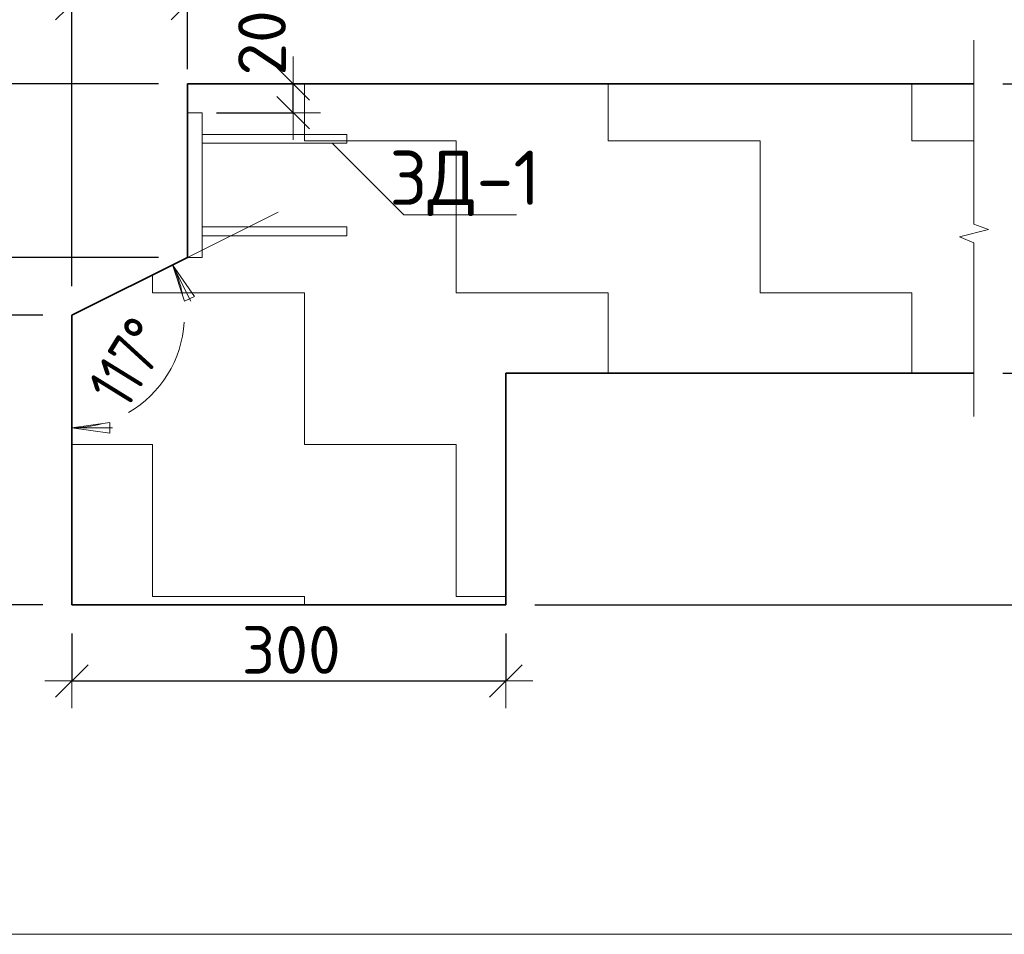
# Model space of a CAD drawing. Header units: metres. Extents: x -38 to 107, y -15 to 21.
# Tile 128 of 133: x 74.563 to 75.244, y 12.472 to 13.104. Entities that reach past the tile are written whole.
import ezdxf

# ---------------------------------------------------------------- set-up
doc = ezdxf.new("R2010")
doc.units = ezdxf.units.M
doc.header["$PDMODE"] = 65
for name, color, linetype, lineweight in [('XR$3$Перекрытие_ Сборный элемент', 7, 'Continuous', 35), ('XR$3$Размерная линия_ общее', 7, 'Continuous', 13), ('XR$3$Текст_ общее_1', 7, 'Continuous', 13), ('XR$5$Перекрытие_ Сборный элемент', 7, 'Continuous', 35), ('XR$5$Размерная линия_ общее', 7, 'Continuous', 13), ('XR$5$Текст_ общее_1', 7, 'Continuous', 13)]:
    doc.layers.add(name, color=color, linetype=linetype, lineweight=lineweight)
doc.styles.add('ISOCPEUR', font='txt')
doc.dimstyles.new('DIMSTYLE_11', dxfattribs={"dimtxt": 0.033, "dimasz": 0.0375, "dimexe": 0, "dimexo": 0, "dimgap": 0.0165, "dimtad": 2, "dimdec": 0, "dimlfac": 1000, "dimrnd": 1, "dimzin": 12, "dimdsep": 46, "dimtxsty": 'ISOCPEUR', "dimblk1": 'ALL_ML_STRICH', "dimblk2": 'ALL_ML_STRICH', "dimsah": 1, "dimcen": 0, "dimclrd": 7, "dimclre": 256, "dimclrt": 7, "dimadec": 0, "dimazin": 0, "dimtfac": 1, "dimtdec": 0, "dimtix": 1, "dimtmove": 2, "dimatfit": 3, "dimfxl": 0, "dimtvp": 1.2, "dimtzin": 0, "dimlwd": 0, "dimlwe": -3, "dimarcsym": 0})
doc.dimstyles.new('DIMSTYLE_28', dxfattribs={"dimtxt": 0.033, "dimasz": 0.0375, "dimexe": 0, "dimexo": 0, "dimgap": 0.0165, "dimtad": 2, "dimdec": 0, "dimlfac": 1000, "dimrnd": 5, "dimzin": 12, "dimdsep": 46, "dimtxsty": 'ISOCPEUR', "dimblk1": 'ALL_ML_STRICH', "dimblk2": 'ALL_ML_STRICH', "dimsah": 1, "dimcen": 0, "dimclrd": 7, "dimclre": 256, "dimclrt": 7, "dimadec": 0, "dimazin": 0, "dimtfac": 1, "dimtdec": 0, "dimtix": 1, "dimtmove": 2, "dimatfit": 3, "dimfxl": 0, "dimtzin": 0, "dimlwd": 0, "dimlwe": -3, "dimarcsym": 0})
doc.dimstyles.new('DIMSTYLE_29', dxfattribs={"dimtxt": 0.033, "dimasz": 0.0375, "dimexe": 0, "dimexo": 0, "dimgap": 0.0165, "dimtad": 2, "dimdec": 0, "dimlfac": 1000, "dimrnd": 5, "dimzin": 12, "dimdsep": 46, "dimtxsty": 'ISOCPEUR', "dimblk1": 'ALL_ML_STRICH', "dimblk2": 'ALL_ML_STRICH', "dimsah": 1, "dimcen": 0, "dimclrd": 7, "dimclre": 256, "dimclrt": 7, "dimadec": 0, "dimazin": 0, "dimtfac": 1, "dimtdec": 0, "dimtix": 1, "dimtmove": 2, "dimatfit": 3, "dimfxl": 0, "dimtvp": 1.2, "dimtzin": 0, "dimlwd": 0, "dimlwe": -3, "dimarcsym": 0})
doc.dimstyles.new('DIMSTYLE_30', dxfattribs={"dimtxt": 0.033, "dimasz": 0.0375, "dimexe": 0, "dimexo": 0, "dimgap": 0.0165, "dimtad": 2, "dimdec": 0, "dimlfac": 1000, "dimrnd": 5, "dimzin": 12, "dimdsep": 46, "dimtxsty": 'ISOCPEUR', "dimblk1": 'ALL_ML_STRICH', "dimblk2": 'ALL_ML_STRICH', "dimsah": 1, "dimcen": 0, "dimclrd": 7, "dimclre": 256, "dimclrt": 7, "dimadec": 0, "dimazin": 0, "dimtfac": 1, "dimtdec": 0, "dimtix": 1, "dimtmove": 2, "dimatfit": 3, "dimfxl": 0, "dimtzin": 0, "dimlwd": 0, "dimlwe": -3, "dimarcsym": 0})
doc.dimstyles.new('DIMSTYLE_39', dxfattribs={"dimtxt": 0.033, "dimasz": 0.0375, "dimexe": 0, "dimexo": 0, "dimgap": 0.0165, "dimtad": 2, "dimdec": 0, "dimlfac": 1000, "dimrnd": 5, "dimzin": 12, "dimdsep": 46, "dimtxsty": 'ISOCPEUR', "dimblk1": 'ALL_ML_STRICH', "dimblk2": 'ALL_ML_STRICH', "dimsah": 1, "dimcen": 0, "dimclrd": 7, "dimclre": 256, "dimclrt": 7, "dimadec": 0, "dimazin": 0, "dimtfac": 1, "dimtdec": 0, "dimtix": 1, "dimtmove": 2, "dimatfit": 3, "dimfxl": 0, "dimtvp": 1.2, "dimtzin": 0, "dimlwd": 0, "dimlwe": -3, "dimarcsym": 0})
doc.dimstyles.new('DIMSTYLE_8', dxfattribs={"dimtxt": 0.033, "dimasz": 0.0375, "dimexe": 0, "dimexo": 0, "dimgap": 0.0165, "dimtad": 2, "dimdec": 0, "dimlfac": 1000, "dimrnd": 1, "dimzin": 12, "dimdsep": 46, "dimtxsty": 'ISOCPEUR', "dimblk1": 'ALL_ML_STRICH', "dimblk2": 'ALL_ML_STRICH', "dimsah": 1, "dimcen": 0, "dimclrd": 7, "dimclre": 256, "dimclrt": 7, "dimadec": 0, "dimazin": 0, "dimtfac": 1, "dimtdec": 0, "dimtix": 1, "dimtmove": 2, "dimatfit": 3, "dimfxl": 0, "dimtzin": 0, "dimlwd": 0, "dimlwe": -3, "dimarcsym": 0})
pattern_1 = [(0, (0.21, 0.21), (0.105, 0.105), [0.105, -0.105]), (90, (0.21, 0.21), (-0.105, 0.105), [0.105, -0.105])]

# ---------------------------------------------------------------- blocks, each defined once
blk = doc.blocks.new('ЭЛЕМЕНТ_УЗОРА_4')
at = {"color": 7, "linetype": 'Continuous', "lineweight": 13, "transparency": 33554687}
blk.add_line((75.22301, 12.82949), (75.22301, 12.82949), dxfattribs=at)
blk.add_lwpolyline([(75.22301, 13.08949), (75.22301, 12.96235), (75.23301, 12.95871), (75.21301, 12.95377), (75.22301, 12.94961), (75.22301, 12.82949)], dxfattribs=at)
blk = doc.blocks.new('ALL_ML_STRICH')
at = {"color": 0, "linetype": 'ByBlock', "lineweight": -2}
for p, q in [((0, -0.5), (0, 0.5)), ((-0.3, -0.3), (0.3, 0.3)), ((-1, 0), (0.5, 0))]:
    blk.add_line(p, q, dxfattribs=at)
blk = doc.blocks.new('*D103')
at = {"layer": 'DEFPOINTS', "color": 7, "linetype": 'Continuous', "lineweight": 13, "transparency": 33554687}
for p in [(75.22301, 13.05949), (75.31543, 13.05949), (75.22301, 12.85949)]:
    blk.add_point(p, dxfattribs=at)
at = {"layer": 'XR$3$Размерная линия_ общее', "color": 253, "linetype": 'Continuous', "lineweight": -2, "true_color": 0xa0a0a0, "transparency": 33554687}
for p, q in [((75.24301, 13.05949), (75.31543, 13.05949)), ((75.24301, 12.85949), (75.31543, 12.85949))]:
    blk.add_line(p, q, dxfattribs=at)
at = {"layer": 'XR$3$Размерная линия_ общее', "color": 7, "linetype": 'Continuous', "lineweight": -2, "transparency": 33554687}
blk.add_line((75.31543, 13.05949), (75.31543, 12.85949), dxfattribs=at)
at = {"layer": 'XR$3$Размерная линия_ общее', "color": 7, "linetype": 'Continuous', "lineweight": 13, "transparency": 33554687, "xscale": 0.0375, "yscale": 0.0375, "zscale": 0.0375}
for p, rotation in [((75.31543, 13.05949), 90), ((75.31543, 12.85949), 270)]:
    blk.add_blockref('ALL_ML_STRICH', p, dxfattribs=dict(at, rotation=rotation))
at = {"layer": 'XR$3$Размерная линия_ общее', "color": 7, "linetype": 'Continuous', "lineweight": 13, "transparency": 33554687, "insert": (75.29393, 12.96114), "char_height": 0.033, "width": 0.099, "attachment_point": 5, "rotation": 90, "style": 'ISOCPEUR'}
blk.add_mtext('\\A1;{200}', dxfattribs=at)
blk = doc.blocks.new('*D104')
at = {"layer": 'DEFPOINTS', "color": 7, "linetype": 'Continuous', "lineweight": 13, "transparency": 33554687}
for p in [(75.22301, 12.85949), (75.31543, 12.85949), (74.89936, 12.69949)]:
    blk.add_point(p, dxfattribs=at)
at = {"layer": 'XR$3$Размерная линия_ общее', "color": 253, "linetype": 'Continuous', "lineweight": -2, "true_color": 0xa0a0a0, "transparency": 33554687}
for p, q in [((75.24301, 12.85949), (75.31543, 12.85949)), ((74.91936, 12.69949), (75.31543, 12.69949))]:
    blk.add_line(p, q, dxfattribs=at)
at = {"layer": 'XR$3$Размерная линия_ общее', "color": 7, "linetype": 'Continuous', "lineweight": -2, "transparency": 33554687}
blk.add_line((75.31543, 12.85949), (75.31543, 12.69949), dxfattribs=at)
at = {"layer": 'XR$3$Размерная линия_ общее', "color": 7, "linetype": 'Continuous', "lineweight": 13, "transparency": 33554687, "xscale": 0.0375, "yscale": 0.0375, "zscale": 0.0375}
for p, rotation in [((75.31543, 12.85949), 90), ((75.31543, 12.69949), 270)]:
    blk.add_blockref('ALL_ML_STRICH', p, dxfattribs=dict(at, rotation=rotation))
at = {"layer": 'XR$3$Размерная линия_ общее', "color": 7, "linetype": 'Continuous', "lineweight": 13, "transparency": 33554687, "insert": (75.29393, 12.78444), "char_height": 0.033, "width": 0.099, "attachment_point": 5, "rotation": 90, "style": 'ISOCPEUR'}
blk.add_mtext('\\A1;{160}', dxfattribs=at)
blk = doc.blocks.new('*D113')
at = {"layer": 'DEFPOINTS', "color": 7, "linetype": 'Continuous', "lineweight": 13, "transparency": 33554687}
for p in [(74.59936, 12.69949), (74.89936, 12.69949), (74.59936, 12.64675)]:
    blk.add_point(p, dxfattribs=at)
at = {"layer": 'XR$3$Размерная линия_ общее', "color": 253, "linetype": 'Continuous', "lineweight": -2, "true_color": 0xa0a0a0, "transparency": 33554687}
for p, q in [((74.59936, 12.67949), (74.59936, 12.64675)), ((74.89936, 12.67949), (74.89936, 12.64675))]:
    blk.add_line(p, q, dxfattribs=at)
at = {"layer": 'XR$3$Размерная линия_ общее', "color": 7, "linetype": 'Continuous', "lineweight": -2, "transparency": 33554687}
blk.add_line((74.59936, 12.64675), (74.89936, 12.64675), dxfattribs=at)
at = {"layer": 'XR$3$Размерная линия_ общее', "color": 7, "linetype": 'Continuous', "lineweight": 13, "transparency": 33554687, "xscale": 0.0375, "yscale": 0.0375, "zscale": 0.0375, "rotation": 180}
blk.add_blockref('ALL_ML_STRICH', (74.59936, 12.64675), dxfattribs=at)
at = {"layer": 'XR$3$Размерная линия_ общее', "color": 7, "linetype": 'Continuous', "lineweight": 13, "transparency": 33554687, "xscale": 0.0375, "yscale": 0.0375, "zscale": 0.0375}
blk.add_blockref('ALL_ML_STRICH', (74.89936, 12.64675), dxfattribs=at)
at = {"layer": 'XR$3$Размерная линия_ общее', "color": 7, "linetype": 'Continuous', "lineweight": 13, "transparency": 33554687, "insert": (74.75101, 12.66825), "char_height": 0.033, "width": 0.099, "attachment_point": 5, "style": 'ISOCPEUR'}
blk.add_mtext('\\A1;{300}', dxfattribs=at)
blk = doc.blocks.new('*D224')
at = {"layer": 'DEFPOINTS', "color": 7, "linetype": 'Continuous', "lineweight": 13, "transparency": 33554687}
for p in [(74.59936, 12.89949), (74.54217, 12.69949), (74.59936, 12.69949)]:
    blk.add_point(p, dxfattribs=at)
at = {"layer": 'XR$3$Размерная линия_ общее', "color": 253, "linetype": 'Continuous', "lineweight": -2, "true_color": 0xa0a0a0, "transparency": 33554687}
for p, q in [((74.57936, 12.89949), (74.54217, 12.89949)), ((74.57936, 12.69949), (74.54217, 12.69949))]:
    blk.add_line(p, q, dxfattribs=at)
at = {"layer": 'XR$3$Размерная линия_ общее', "color": 7, "linetype": 'Continuous', "lineweight": -2, "transparency": 33554687}
blk.add_line((74.54217, 12.69949), (74.54217, 12.89949), dxfattribs=at)
at = {"layer": 'XR$3$Размерная линия_ общее', "color": 7, "linetype": 'Continuous', "lineweight": 13, "transparency": 33554687, "xscale": 0.0375, "yscale": 0.0375, "zscale": 0.0375}
for p, rotation in [((74.54217, 12.89949), 90), ((74.54217, 12.69949), 270)]:
    blk.add_blockref('ALL_ML_STRICH', p, dxfattribs=dict(at, rotation=rotation))
at = {"layer": 'XR$3$Размерная линия_ общее', "color": 7, "linetype": 'Continuous', "lineweight": 13, "transparency": 33554687, "insert": (74.52067, 12.80114), "char_height": 0.033, "width": 0.099, "attachment_point": 5, "rotation": 90, "style": 'ISOCPEUR'}
blk.add_mtext('\\A1;{200}', dxfattribs=at)
blk = doc.blocks.new('*D225')
at = {"layer": 'DEFPOINTS', "color": 7, "linetype": 'Continuous', "lineweight": 13, "transparency": 33554687}
for p in [(74.67936, 12.93949), (74.54217, 12.89949), (74.59936, 12.89949)]:
    blk.add_point(p, dxfattribs=at)
at = {"layer": 'XR$3$Размерная линия_ общее', "color": 253, "linetype": 'Continuous', "lineweight": -2, "true_color": 0xa0a0a0, "transparency": 33554687}
for p, q in [((74.65936, 12.93949), (74.54217, 12.93949)), ((74.57936, 12.89949), (74.54217, 12.89949))]:
    blk.add_line(p, q, dxfattribs=at)
at = {"layer": 'XR$3$Размерная линия_ общее', "color": 7, "linetype": 'Continuous', "lineweight": -2, "transparency": 33554687}
blk.add_line((74.54217, 12.89949), (74.54217, 12.93949), dxfattribs=at)
at = {"layer": 'XR$3$Размерная линия_ общее', "color": 7, "linetype": 'Continuous', "lineweight": 13, "transparency": 33554687, "xscale": 0.0375, "yscale": 0.0375, "zscale": 0.0375}
for p, rotation in [((74.54217, 12.93949), 90), ((74.54217, 12.89949), 270)]:
    blk.add_blockref('ALL_ML_STRICH', p, dxfattribs=dict(at, rotation=rotation))
at = {"layer": 'XR$3$Размерная линия_ общее', "color": 7, "linetype": 'Continuous', "lineweight": 13, "transparency": 33554687, "insert": (74.52067, 12.91949), "char_height": 0.033, "width": 0.066, "attachment_point": 5, "rotation": 90, "style": 'ISOCPEUR'}
blk.add_mtext('\\A1;{40}', dxfattribs=at)
blk = doc.blocks.new('*D226')
at = {"layer": 'DEFPOINTS', "color": 7, "linetype": 'Continuous', "lineweight": 13, "transparency": 33554687}
for p in [(74.67936, 13.05949), (74.54217, 12.93949), (74.67936, 12.93949)]:
    blk.add_point(p, dxfattribs=at)
at = {"layer": 'XR$3$Размерная линия_ общее', "color": 253, "linetype": 'Continuous', "lineweight": -2, "true_color": 0xa0a0a0, "transparency": 33554687}
for p, q in [((74.65936, 13.05949), (74.54217, 13.05949)), ((74.65936, 12.93949), (74.54217, 12.93949))]:
    blk.add_line(p, q, dxfattribs=at)
at = {"layer": 'XR$3$Размерная линия_ общее', "color": 7, "linetype": 'Continuous', "lineweight": -2, "transparency": 33554687}
blk.add_line((74.54217, 12.93949), (74.54217, 13.05949), dxfattribs=at)
at = {"layer": 'XR$3$Размерная линия_ общее', "color": 7, "linetype": 'Continuous', "lineweight": 13, "transparency": 33554687, "xscale": 0.0375, "yscale": 0.0375, "zscale": 0.0375}
for p, rotation in [((74.54217, 13.05949), 90), ((74.54217, 12.93949), 270)]:
    blk.add_blockref('ALL_ML_STRICH', p, dxfattribs=dict(at, rotation=rotation))
at = {"layer": 'XR$3$Размерная линия_ общее', "color": 7, "linetype": 'Continuous', "lineweight": 13, "transparency": 33554687, "insert": (74.52067, 13.00444), "char_height": 0.033, "width": 0.099, "attachment_point": 5, "rotation": 90, "style": 'ISOCPEUR'}
blk.add_mtext('\\A1;{120}', dxfattribs=at)
blk = doc.blocks.new('СЛОЖНЫЙ_ОБЪЕКТ_38')
at = {"layer": 'XR$3$Перекрытие_ Сборный элемент', "color": 7, "linetype": 'Continuous', "lineweight": 13, "transparency": 33554687}
for points in [[(74.68936, 12.93949), (74.68936, 13.03949), (74.67936, 13.03949), (74.67936, 12.93949), (74.68936, 12.93949)], [(74.68936, 13.02449), (74.68936, 13.01849), (74.78936, 13.01849), (74.78936, 13.02449), (74.68936, 13.02449)], [(74.68936, 12.95449), (74.68936, 12.96049), (74.78936, 12.96049), (74.78936, 12.95449), (74.68936, 12.95449)]]:
    blk.add_lwpolyline(points, close=True, dxfattribs=at)
blk = doc.blocks.new('*D230')
at = {"layer": 'DEFPOINTS', "color": 7, "linetype": 'Continuous', "lineweight": 13, "transparency": 33554687}
for p in [(74.59936, 13.11478), (74.67936, 13.04949), (74.59936, 12.89949)]:
    blk.add_point(p, dxfattribs=at)
at = {"layer": 'XR$3$Размерная линия_ общее', "color": 253, "linetype": 'Continuous', "lineweight": -2, "true_color": 0xa0a0a0, "transparency": 33554687}
for p, q in [((74.59936, 12.91949), (74.59936, 13.11478)), ((74.67936, 13.06949), (74.67936, 13.11478))]:
    blk.add_line(p, q, dxfattribs=at)
at = {"layer": 'XR$3$Размерная линия_ общее', "color": 7, "linetype": 'Continuous', "lineweight": -2, "transparency": 33554687}
blk.add_line((74.59936, 13.11478), (74.67936, 13.11478), dxfattribs=at)
at = {"layer": 'XR$3$Размерная линия_ общее', "color": 7, "linetype": 'Continuous', "lineweight": 13, "transparency": 33554687, "xscale": 0.0375, "yscale": 0.0375, "zscale": 0.0375, "rotation": 180}
blk.add_blockref('ALL_ML_STRICH', (74.59936, 13.11478), dxfattribs=at)
at = {"layer": 'XR$3$Размерная линия_ общее', "color": 7, "linetype": 'Continuous', "lineweight": 13, "transparency": 33554687, "xscale": 0.0375, "yscale": 0.0375, "zscale": 0.0375}
blk.add_blockref('ALL_ML_STRICH', (74.67936, 13.11478), dxfattribs=at)
at = {"layer": 'XR$3$Размерная линия_ общее', "color": 7, "linetype": 'Continuous', "lineweight": 13, "transparency": 33554687, "insert": (74.64101, 13.13628), "char_height": 0.033, "width": 0.066, "attachment_point": 5, "style": 'ISOCPEUR'}
blk.add_mtext('\\A1;{80}', dxfattribs=at)
blk = doc.blocks.new('COMPLEX_ANGLEDIM_0')
at = {"color": 7, "linetype": 'Continuous', "lineweight": 13, "transparency": 33554687}
for p, q in [((74.66894, 12.93427), (74.68571, 12.94266)), ((74.66894, 12.93427), (74.65217, 12.92589)), ((74.66894, 12.93427), (74.68403, 12.91247)), ((74.67732, 12.90912), (74.66894, 12.93427)), ((74.66894, 12.93427), (74.68152, 12.90912)), ((74.66894, 12.93427), (74.66894, 12.93427)), ((74.68403, 12.91247), (74.67732, 12.90912)), ((74.59936, 12.82169), (74.59936, 12.84044)), ((74.62561, 12.82544), (74.59936, 12.82169)), ((74.62561, 12.81794), (74.62561, 12.82544)), ((74.59936, 12.82169), (74.62561, 12.81794)), ((74.59936, 12.82169), (74.62749, 12.82169)), ((74.59936, 12.82169), (74.59936, 12.82169)), ((74.59936, 12.82169), (74.59936, 12.80294))]:
    blk.add_line(p, q, dxfattribs=at)
for start, end in [(10.78743, 26.56505), (300.16526, 356.39981), (270, 285.2956)]:
    blk.add_arc((74.59936, 12.89949), 0.07779, start, end, dxfattribs=at)
at = {"color": 7, "linetype": 'Continuous', "lineweight": 13, "transparency": 33554687, "insert": (74.63711, 12.8332), "char_height": 0.033, "width": 0.0889719, "attachment_point": 7, "rotation": 58.28253, "style": 'ISOCPEUR'}
blk.add_mtext('\\W0.79;117%%d', dxfattribs=at)
blk = doc.blocks.new('*D232')
at = {"layer": 'DEFPOINTS', "color": 7, "linetype": 'Continuous', "lineweight": 13, "transparency": 33554687}
for p in [(74.67936, 13.05949), (74.67936, 13.03949), (74.75239, 13.03949)]:
    blk.add_point(p, dxfattribs=at)
at = {"layer": 'XR$3$Размерная линия_ общее', "color": 253, "linetype": 'Continuous', "lineweight": -2, "true_color": 0xa0a0a0, "transparency": 33554687}
for p, q in [((74.69936, 13.05949), (74.75239, 13.05949)), ((74.69936, 13.03949), (74.75239, 13.03949))]:
    blk.add_line(p, q, dxfattribs=at)
at = {"layer": 'XR$3$Размерная линия_ общее', "color": 7, "linetype": 'Continuous', "lineweight": -2, "transparency": 33554687}
blk.add_line((74.75239, 13.03949), (74.75239, 13.05949), dxfattribs=at)
at = {"layer": 'XR$3$Размерная линия_ общее', "color": 7, "linetype": 'Continuous', "lineweight": 13, "transparency": 33554687, "xscale": 0.0375, "yscale": 0.0375, "zscale": 0.0375}
for p, rotation in [((74.75239, 13.05949), 90), ((74.75239, 13.03949), 270)]:
    blk.add_blockref('ALL_ML_STRICH', p, dxfattribs=dict(at, rotation=rotation))
at = {"layer": 'XR$3$Размерная линия_ общее', "color": 7, "linetype": 'Continuous', "lineweight": 13, "transparency": 33554687, "insert": (74.7308, 13.0877), "char_height": 0.033, "width": 0.066, "attachment_point": 5, "rotation": 90, "style": 'ISOCPEUR'}
blk.add_mtext('\\A1;{20}', dxfattribs=at)
blk = doc.blocks.new('ЭЛЕМЕНТ_УЗОРА_24')
at = {"color": 7, "linetype": 'Continuous', "lineweight": 13, "transparency": 33554687}
blk.add_line((75.22301, 12.82949), (75.22301, 12.82949), dxfattribs=at)
blk.add_lwpolyline([(75.22301, 13.08949), (75.22301, 12.96235), (75.23301, 12.95871), (75.21301, 12.95377), (75.22301, 12.94961), (75.22301, 12.82949)], dxfattribs=at)
blk = doc.blocks.new('*D787')
at = {"layer": 'DEFPOINTS', "color": 7, "linetype": 'Continuous', "lineweight": 13, "transparency": 33554687}
for p in [(75.22301, 13.05949), (75.31543, 13.05949), (75.22301, 12.85949)]:
    blk.add_point(p, dxfattribs=at)
at = {"layer": 'XR$5$Размерная линия_ общее', "color": 253, "linetype": 'Continuous', "lineweight": -2, "true_color": 0xa0a0a0, "transparency": 33554687}
for p, q in [((75.24301, 13.05949), (75.31543, 13.05949)), ((75.24301, 12.85949), (75.31543, 12.85949))]:
    blk.add_line(p, q, dxfattribs=at)
at = {"layer": 'XR$5$Размерная линия_ общее', "color": 7, "linetype": 'Continuous', "lineweight": -2, "transparency": 33554687}
blk.add_line((75.31543, 13.05949), (75.31543, 12.85949), dxfattribs=at)
at = {"layer": 'XR$5$Размерная линия_ общее', "color": 7, "linetype": 'Continuous', "lineweight": 13, "transparency": 33554687, "xscale": 0.0375, "yscale": 0.0375, "zscale": 0.0375}
for p, rotation in [((75.31543, 13.05949), 90), ((75.31543, 12.85949), 270)]:
    blk.add_blockref('ALL_ML_STRICH', p, dxfattribs=dict(at, rotation=rotation))
at = {"layer": 'XR$5$Размерная линия_ общее', "color": 7, "linetype": 'Continuous', "lineweight": 13, "transparency": 33554687, "insert": (75.29393, 12.96114), "char_height": 0.033, "width": 0.099, "attachment_point": 5, "rotation": 90, "style": 'ISOCPEUR'}
blk.add_mtext('\\A1;{200}', dxfattribs=at)
blk = doc.blocks.new('*D788')
at = {"layer": 'DEFPOINTS', "color": 7, "linetype": 'Continuous', "lineweight": 13, "transparency": 33554687}
for p in [(75.22301, 12.85949), (75.31543, 12.85949), (74.89936, 12.69949)]:
    blk.add_point(p, dxfattribs=at)
at = {"layer": 'XR$5$Размерная линия_ общее', "color": 253, "linetype": 'Continuous', "lineweight": -2, "true_color": 0xa0a0a0, "transparency": 33554687}
for p, q in [((75.24301, 12.85949), (75.31543, 12.85949)), ((74.91936, 12.69949), (75.31543, 12.69949))]:
    blk.add_line(p, q, dxfattribs=at)
at = {"layer": 'XR$5$Размерная линия_ общее', "color": 7, "linetype": 'Continuous', "lineweight": -2, "transparency": 33554687}
blk.add_line((75.31543, 12.85949), (75.31543, 12.69949), dxfattribs=at)
at = {"layer": 'XR$5$Размерная линия_ общее', "color": 7, "linetype": 'Continuous', "lineweight": 13, "transparency": 33554687, "xscale": 0.0375, "yscale": 0.0375, "zscale": 0.0375}
for p, rotation in [((75.31543, 12.85949), 90), ((75.31543, 12.69949), 270)]:
    blk.add_blockref('ALL_ML_STRICH', p, dxfattribs=dict(at, rotation=rotation))
at = {"layer": 'XR$5$Размерная линия_ общее', "color": 7, "linetype": 'Continuous', "lineweight": 13, "transparency": 33554687, "insert": (75.29393, 12.78444), "char_height": 0.033, "width": 0.099, "attachment_point": 5, "rotation": 90, "style": 'ISOCPEUR'}
blk.add_mtext('\\A1;{160}', dxfattribs=at)
blk = doc.blocks.new('*D793')
at = {"layer": 'DEFPOINTS', "color": 7, "linetype": 'Continuous', "lineweight": 13, "transparency": 33554687}
for p in [(74.59936, 12.69949), (74.89936, 12.69949), (74.59936, 12.64675)]:
    blk.add_point(p, dxfattribs=at)
at = {"layer": 'XR$5$Размерная линия_ общее', "color": 253, "linetype": 'Continuous', "lineweight": -2, "true_color": 0xa0a0a0, "transparency": 33554687}
for p, q in [((74.59936, 12.67949), (74.59936, 12.64675)), ((74.89936, 12.67949), (74.89936, 12.64675))]:
    blk.add_line(p, q, dxfattribs=at)
at = {"layer": 'XR$5$Размерная линия_ общее', "color": 7, "linetype": 'Continuous', "lineweight": -2, "transparency": 33554687}
blk.add_line((74.59936, 12.64675), (74.89936, 12.64675), dxfattribs=at)
at = {"layer": 'XR$5$Размерная линия_ общее', "color": 7, "linetype": 'Continuous', "lineweight": 13, "transparency": 33554687, "xscale": 0.0375, "yscale": 0.0375, "zscale": 0.0375, "rotation": 180}
blk.add_blockref('ALL_ML_STRICH', (74.59936, 12.64675), dxfattribs=at)
at = {"layer": 'XR$5$Размерная линия_ общее', "color": 7, "linetype": 'Continuous', "lineweight": 13, "transparency": 33554687, "xscale": 0.0375, "yscale": 0.0375, "zscale": 0.0375}
blk.add_blockref('ALL_ML_STRICH', (74.89936, 12.64675), dxfattribs=at)
at = {"layer": 'XR$5$Размерная линия_ общее', "color": 7, "linetype": 'Continuous', "lineweight": 13, "transparency": 33554687, "insert": (74.75101, 12.66825), "char_height": 0.033, "width": 0.099, "attachment_point": 5, "style": 'ISOCPEUR'}
blk.add_mtext('\\A1;{300}', dxfattribs=at)
blk = doc.blocks.new('*D794')
at = {"layer": 'DEFPOINTS', "color": 7, "linetype": 'Continuous', "lineweight": 13, "transparency": 33554687}
for p in [(74.59936, 12.89949), (74.54217, 12.69949), (74.59936, 12.69949)]:
    blk.add_point(p, dxfattribs=at)
at = {"layer": 'XR$5$Размерная линия_ общее', "color": 253, "linetype": 'Continuous', "lineweight": -2, "true_color": 0xa0a0a0, "transparency": 33554687}
for p, q in [((74.57936, 12.89949), (74.54217, 12.89949)), ((74.57936, 12.69949), (74.54217, 12.69949))]:
    blk.add_line(p, q, dxfattribs=at)
at = {"layer": 'XR$5$Размерная линия_ общее', "color": 7, "linetype": 'Continuous', "lineweight": -2, "transparency": 33554687}
blk.add_line((74.54217, 12.69949), (74.54217, 12.89949), dxfattribs=at)
at = {"layer": 'XR$5$Размерная линия_ общее', "color": 7, "linetype": 'Continuous', "lineweight": 13, "transparency": 33554687, "xscale": 0.0375, "yscale": 0.0375, "zscale": 0.0375}
for p, rotation in [((74.54217, 12.89949), 90), ((74.54217, 12.69949), 270)]:
    blk.add_blockref('ALL_ML_STRICH', p, dxfattribs=dict(at, rotation=rotation))
at = {"layer": 'XR$5$Размерная линия_ общее', "color": 7, "linetype": 'Continuous', "lineweight": 13, "transparency": 33554687, "insert": (74.52067, 12.80114), "char_height": 0.033, "width": 0.099, "attachment_point": 5, "rotation": 90, "style": 'ISOCPEUR'}
blk.add_mtext('\\A1;{200}', dxfattribs=at)
blk = doc.blocks.new('*D795')
at = {"layer": 'DEFPOINTS', "color": 7, "linetype": 'Continuous', "lineweight": 13, "transparency": 33554687}
for p in [(74.67936, 12.93949), (74.54217, 12.89949), (74.59936, 12.89949)]:
    blk.add_point(p, dxfattribs=at)
at = {"layer": 'XR$5$Размерная линия_ общее', "color": 253, "linetype": 'Continuous', "lineweight": -2, "true_color": 0xa0a0a0, "transparency": 33554687}
for p, q in [((74.65936, 12.93949), (74.54217, 12.93949)), ((74.57936, 12.89949), (74.54217, 12.89949))]:
    blk.add_line(p, q, dxfattribs=at)
at = {"layer": 'XR$5$Размерная линия_ общее', "color": 7, "linetype": 'Continuous', "lineweight": -2, "transparency": 33554687}
blk.add_line((74.54217, 12.89949), (74.54217, 12.93949), dxfattribs=at)
at = {"layer": 'XR$5$Размерная линия_ общее', "color": 7, "linetype": 'Continuous', "lineweight": 13, "transparency": 33554687, "xscale": 0.0375, "yscale": 0.0375, "zscale": 0.0375}
for p, rotation in [((74.54217, 12.93949), 90), ((74.54217, 12.89949), 270)]:
    blk.add_blockref('ALL_ML_STRICH', p, dxfattribs=dict(at, rotation=rotation))
at = {"layer": 'XR$5$Размерная линия_ общее', "color": 7, "linetype": 'Continuous', "lineweight": 13, "transparency": 33554687, "insert": (74.52067, 12.91949), "char_height": 0.033, "width": 0.066, "attachment_point": 5, "rotation": 90, "style": 'ISOCPEUR'}
blk.add_mtext('\\A1;{40}', dxfattribs=at)
blk = doc.blocks.new('*D796')
at = {"layer": 'DEFPOINTS', "color": 7, "linetype": 'Continuous', "lineweight": 13, "transparency": 33554687}
for p in [(74.67936, 13.05949), (74.54217, 12.93949), (74.67936, 12.93949)]:
    blk.add_point(p, dxfattribs=at)
at = {"layer": 'XR$5$Размерная линия_ общее', "color": 253, "linetype": 'Continuous', "lineweight": -2, "true_color": 0xa0a0a0, "transparency": 33554687}
for p, q in [((74.65936, 13.05949), (74.54217, 13.05949)), ((74.65936, 12.93949), (74.54217, 12.93949))]:
    blk.add_line(p, q, dxfattribs=at)
at = {"layer": 'XR$5$Размерная линия_ общее', "color": 7, "linetype": 'Continuous', "lineweight": -2, "transparency": 33554687}
blk.add_line((74.54217, 12.93949), (74.54217, 13.05949), dxfattribs=at)
at = {"layer": 'XR$5$Размерная линия_ общее', "color": 7, "linetype": 'Continuous', "lineweight": 13, "transparency": 33554687, "xscale": 0.0375, "yscale": 0.0375, "zscale": 0.0375}
for p, rotation in [((74.54217, 13.05949), 90), ((74.54217, 12.93949), 270)]:
    blk.add_blockref('ALL_ML_STRICH', p, dxfattribs=dict(at, rotation=rotation))
at = {"layer": 'XR$5$Размерная линия_ общее', "color": 7, "linetype": 'Continuous', "lineweight": 13, "transparency": 33554687, "insert": (74.52067, 13.00444), "char_height": 0.033, "width": 0.099, "attachment_point": 5, "rotation": 90, "style": 'ISOCPEUR'}
blk.add_mtext('\\A1;{120}', dxfattribs=at)
blk = doc.blocks.new('СЛОЖНЫЙ_ОБЪЕКТ_77')
at = {"layer": 'XR$5$Перекрытие_ Сборный элемент', "color": 7, "linetype": 'Continuous', "lineweight": 13, "transparency": 33554687}
for points in [[(74.68936, 12.93949), (74.68936, 13.03949), (74.67936, 13.03949), (74.67936, 12.93949), (74.68936, 12.93949)], [(74.68936, 13.02449), (74.68936, 13.01849), (74.78936, 13.01849), (74.78936, 13.02449), (74.68936, 13.02449)], [(74.68936, 12.95449), (74.68936, 12.96049), (74.78936, 12.96049), (74.78936, 12.95449), (74.68936, 12.95449)]]:
    blk.add_lwpolyline(points, close=True, dxfattribs=at)
blk = doc.blocks.new('*D800')
at = {"layer": 'DEFPOINTS', "color": 7, "linetype": 'Continuous', "lineweight": 13, "transparency": 33554687}
for p in [(74.59936, 13.11478), (74.67936, 13.04949), (74.59936, 12.89949)]:
    blk.add_point(p, dxfattribs=at)
at = {"layer": 'XR$5$Размерная линия_ общее', "color": 253, "linetype": 'Continuous', "lineweight": -2, "true_color": 0xa0a0a0, "transparency": 33554687}
for p, q in [((74.59936, 12.91949), (74.59936, 13.11478)), ((74.67936, 13.06949), (74.67936, 13.11478))]:
    blk.add_line(p, q, dxfattribs=at)
at = {"layer": 'XR$5$Размерная линия_ общее', "color": 7, "linetype": 'Continuous', "lineweight": -2, "transparency": 33554687}
blk.add_line((74.59936, 13.11478), (74.67936, 13.11478), dxfattribs=at)
at = {"layer": 'XR$5$Размерная линия_ общее', "color": 7, "linetype": 'Continuous', "lineweight": 13, "transparency": 33554687, "xscale": 0.0375, "yscale": 0.0375, "zscale": 0.0375, "rotation": 180}
blk.add_blockref('ALL_ML_STRICH', (74.59936, 13.11478), dxfattribs=at)
at = {"layer": 'XR$5$Размерная линия_ общее', "color": 7, "linetype": 'Continuous', "lineweight": 13, "transparency": 33554687, "xscale": 0.0375, "yscale": 0.0375, "zscale": 0.0375}
blk.add_blockref('ALL_ML_STRICH', (74.67936, 13.11478), dxfattribs=at)
at = {"layer": 'XR$5$Размерная линия_ общее', "color": 7, "linetype": 'Continuous', "lineweight": 13, "transparency": 33554687, "insert": (74.64101, 13.13628), "char_height": 0.033, "width": 0.066, "attachment_point": 5, "style": 'ISOCPEUR'}
blk.add_mtext('\\A1;{80}', dxfattribs=at)
blk = doc.blocks.new('*D801')
at = {"layer": 'DEFPOINTS', "color": 7, "linetype": 'Continuous', "lineweight": 13, "transparency": 33554687}
for p in [(74.67936, 13.05949), (74.67936, 13.03949), (74.75239, 13.03949)]:
    blk.add_point(p, dxfattribs=at)
at = {"layer": 'XR$5$Размерная линия_ общее', "color": 253, "linetype": 'Continuous', "lineweight": -2, "true_color": 0xa0a0a0, "transparency": 33554687}
for p, q in [((74.69936, 13.05949), (74.75239, 13.05949)), ((74.69936, 13.03949), (74.75239, 13.03949))]:
    blk.add_line(p, q, dxfattribs=at)
at = {"layer": 'XR$5$Размерная линия_ общее', "color": 7, "linetype": 'Continuous', "lineweight": -2, "transparency": 33554687}
blk.add_line((74.75239, 13.03949), (74.75239, 13.05949), dxfattribs=at)
at = {"layer": 'XR$5$Размерная линия_ общее', "color": 7, "linetype": 'Continuous', "lineweight": 13, "transparency": 33554687, "xscale": 0.0375, "yscale": 0.0375, "zscale": 0.0375}
for p, rotation in [((74.75239, 13.05949), 90), ((74.75239, 13.03949), 270)]:
    blk.add_blockref('ALL_ML_STRICH', p, dxfattribs=dict(at, rotation=rotation))
at = {"layer": 'XR$5$Размерная линия_ общее', "color": 7, "linetype": 'Continuous', "lineweight": 13, "transparency": 33554687, "insert": (74.7308, 13.0877), "char_height": 0.033, "width": 0.066, "attachment_point": 5, "rotation": 90, "style": 'ISOCPEUR'}
blk.add_mtext('\\A1;{20}', dxfattribs=at)
blk = doc.blocks.new('COMPLEX_ANGLEDIM_1')
at = {"color": 7, "linetype": 'Continuous', "lineweight": 13, "transparency": 33554687}
for p, q in [((74.66894, 12.93427), (74.68571, 12.94266)), ((74.66894, 12.93427), (74.65217, 12.92589)), ((74.66894, 12.93427), (74.68403, 12.91247)), ((74.67732, 12.90912), (74.66894, 12.93427)), ((74.66894, 12.93427), (74.68152, 12.90912)), ((74.66894, 12.93427), (74.66894, 12.93427)), ((74.68403, 12.91247), (74.67732, 12.90912)), ((74.59936, 12.82169), (74.59936, 12.84044)), ((74.62561, 12.82544), (74.59936, 12.82169)), ((74.62561, 12.81794), (74.62561, 12.82544)), ((74.59936, 12.82169), (74.62561, 12.81794)), ((74.59936, 12.82169), (74.62749, 12.82169)), ((74.59936, 12.82169), (74.59936, 12.82169)), ((74.59936, 12.82169), (74.59936, 12.80294))]:
    blk.add_line(p, q, dxfattribs=at)
for start, end in [(10.78743, 26.56505), (300.16526, 356.39981), (270, 285.2956)]:
    blk.add_arc((74.59936, 12.89949), 0.07779, start, end, dxfattribs=at)
at = {"color": 7, "linetype": 'Continuous', "lineweight": 13, "transparency": 33554687, "insert": (74.63711, 12.8332), "char_height": 0.033, "width": 0.0889719, "attachment_point": 7, "rotation": 58.28253, "style": 'ISOCPEUR'}
blk.add_mtext('\\W0.79;117%%d', dxfattribs=at)

msp = doc.modelspace()

# ---------------------------------------------------------------- hatches: boundary and pattern name
at = {"linetype": 'Continuous', "lineweight": 13, "transparency": 33554687}
h = msp.add_hatch(dxfattribs=at)
h.set_pattern_fill('____', scale=0.105, style=0, pattern_type=2)
h.set_pattern_definition(pattern_1)
h.paths.add_polyline_path([(74.67936, 12.93949), (74.59936, 12.89949), (74.59936, 12.69949), (74.89936, 12.69949), (74.89936, 12.85949), (75.22301, 12.85949), (75.22301, 13.05949), (74.67936, 13.05949)], flags=0)
h = msp.add_hatch(dxfattribs=at)
h.set_pattern_fill('____', scale=0.105, style=0, pattern_type=2)
h.set_pattern_definition(pattern_1)
h.paths.add_polyline_path([(74.67936, 12.93949), (74.59936, 12.89949), (74.59936, 12.69949), (74.89936, 12.69949), (74.89936, 12.85949), (75.22301, 12.85949), (75.22301, 13.05949), (74.67936, 13.05949)], flags=0)

# ---------------------------------------------------------------- linework, layer by layer
at = {"color": 7, "linetype": 'Continuous', "lineweight": 35, "transparency": 33554687}
for p, q in [((75.22301, 13.05949), (74.67936, 13.05949)), ((74.67936, 13.05949), (74.67936, 12.93949)), ((75.22301, 13.05949), (74.67936, 13.05949)), ((74.67936, 13.05949), (74.67936, 12.93949)), ((74.67936, 12.93949), (74.59936, 12.89949)), ((74.67936, 12.93949), (74.59936, 12.89949)), ((74.59936, 12.89949), (74.59936, 12.85949)), ((74.59936, 12.89949), (74.59936, 12.85949)), ((74.59936, 12.85949), (74.59936, 12.69949)), ((74.59936, 12.85949), (74.59936, 12.69949)), ((74.89936, 12.69949), (74.89936, 12.85949)), ((74.89936, 12.85949), (75.22301, 12.85949)), ((74.89936, 12.69949), (74.89936, 12.85949)), ((74.89936, 12.85949), (75.22301, 12.85949)), ((74.59936, 12.69949), (74.89936, 12.69949)), ((74.59936, 12.69949), (74.89936, 12.69949))]:
    msp.add_line(p, q, dxfattribs=at)
at = {"color": 7, "linetype": 'Continuous', "lineweight": 13, "transparency": 33554687}
for p, q in [((74.59936, 12.89949), (74.74197, 12.97079)), ((74.59936, 12.89949), (74.74197, 12.97079)), ((86.41979, 12.47171), (67.91979, 12.47171))]:
    msp.add_line(p, q, dxfattribs=at)
msp.add_lwpolyline([(74.77937, 13.01849), (74.82886, 12.96899), (74.90673, 12.96899)], dxfattribs=at)
msp.add_lwpolyline([(74.77937, 13.01849), (74.82886, 12.96899), (74.90673, 12.96899)], dxfattribs=at)

# ---------------------------------------------------------------- block references
for name in ['ЭЛЕМЕНТ_УЗОРА_4', 'ЭЛЕМЕНТ_УЗОРА_24', 'COMPLEX_ANGLEDIM_0', 'COMPLEX_ANGLEDIM_1']:
    msp.add_blockref(name, (0, 0), dxfattribs=at)
at = {"layer": 'XR$3$Перекрытие_ Сборный элемент', "color": 7, "linetype": 'Continuous', "lineweight": 13, "transparency": 33554687}
msp.add_blockref('СЛОЖНЫЙ_ОБЪЕКТ_38', (0, 0), dxfattribs=at)
at = {"layer": 'XR$5$Перекрытие_ Сборный элемент', "color": 7, "linetype": 'Continuous', "lineweight": 13, "transparency": 33554687}
msp.add_blockref('СЛОЖНЫЙ_ОБЪЕКТ_77', (0, 0), dxfattribs=at)

# ---------------------------------------------------------------- texts
at = {"layer": 'XR$3$Текст_ общее_1', "color": 7, "linetype": 'Continuous', "lineweight": 13, "transparency": 33554687, "insert": (74.87111, 12.99065), "char_height": 0.0375, "width": 0.1233173, "attachment_point": 5, "style": 'ISOCPEUR'}
msp.add_mtext('\\A1;{\\fISOCPEUR|i0|b0;\\H0.037500;\\W1.000000;\\C7;ЗД-1}\\P', dxfattribs=at)
at = {"layer": 'XR$5$Текст_ общее_1', "color": 7, "linetype": 'Continuous', "lineweight": 13, "transparency": 33554687, "insert": (74.87111, 12.99065), "char_height": 0.0375, "width": 0.1233173, "attachment_point": 5, "style": 'ISOCPEUR'}
msp.add_mtext('\\A1;{\\fISOCPEUR|i0|b0;\\H0.037500;\\W1.000000;\\C7;ЗД-1}\\P', dxfattribs=at)

# ---------------------------------------------------------------- dimensions: what is measured, and where the dimension line sits
at = {"layer": 'XR$3$Размерная линия_ общее', "color": 7, "linetype": 'Continuous', "lineweight": 13, "transparency": 33554687}
for base, p1, p2, picture, middle in [((74.67936, 13.11478), (74.59936, 12.91949), (74.67936, 13.06949), '*D230', (74.64101, 13.13628)), ((74.89936, 12.64675), (74.59936, 12.67949), (74.89936, 12.67949), '*D113', (74.75101, 12.66825))]:
    dim = msp.add_linear_dim(base=base, p1=p1, p2=p2, dimstyle='DIMSTYLE_8', override={"dimpost": '<>', "dimclrd": 7, "dimclre": 253, "dimclrt": 7, "dimlwd": 0, "dimlwe": 65533}, dxfattribs=at)
    dim.commit()
    dim.dimension.update_dxf_attribs({"geometry": picture, "text_midpoint": middle, "dimtype": 160})
for base, p1, p2, angle, dimstyle, picture, middle in [((74.75239, 13.05949), (74.69936, 13.03949), (74.69936, 13.05949), 90, 'DIMSTYLE_11', '*D232', (74.7308, 13.0877)), ((74.54217, 13.05949), (74.65936, 12.93949), (74.65936, 13.05949), 90, 'DIMSTYLE_30', '*D226', (74.52067, 13.00444)), ((75.31543, 12.85949), (75.24301, 13.05949), (75.24301, 12.85949), 270, 'DIMSTYLE_8', '*D103', (75.29393, 12.96114)), ((74.54217, 12.93949), (74.57936, 12.89949), (74.65936, 12.93949), 90, 'DIMSTYLE_29', '*D225', (74.52067, 12.91949)), ((74.54217, 12.89949), (74.57936, 12.69949), (74.57936, 12.89949), 90, 'DIMSTYLE_28', '*D224', (74.52067, 12.80114)), ((75.31543, 12.69949), (75.24301, 12.85949), (74.91936, 12.69949), 270, 'DIMSTYLE_8', '*D104', (75.29393, 12.78444))]:
    dim = msp.add_linear_dim(base=base, p1=p1, p2=p2, angle=angle, dimstyle=dimstyle, override={"dimpost": '<>', "dimclrd": 7, "dimclre": 253, "dimclrt": 7, "dimlwd": 0, "dimlwe": 65533}, dxfattribs=at)
    dim.commit()
    dim.dimension.update_dxf_attribs({"geometry": picture, "text_midpoint": middle, "dimtype": 160})
at = {"layer": 'XR$5$Размерная линия_ общее', "color": 7, "linetype": 'Continuous', "lineweight": 13, "transparency": 33554687}
for base, p1, p2, picture, middle in [((74.67936, 13.11478), (74.59936, 12.91949), (74.67936, 13.06949), '*D800', (74.64101, 13.13628)), ((74.89936, 12.64675), (74.59936, 12.67949), (74.89936, 12.67949), '*D793', (74.75101, 12.66825))]:
    dim = msp.add_linear_dim(base=base, p1=p1, p2=p2, dimstyle='DIMSTYLE_8', override={"dimpost": '<>', "dimclrd": 7, "dimclre": 253, "dimclrt": 7, "dimlwd": 0, "dimlwe": 65533}, dxfattribs=at)
    dim.commit()
    dim.dimension.update_dxf_attribs({"geometry": picture, "text_midpoint": middle, "dimtype": 160})
for base, p1, p2, angle, dimstyle, picture, middle in [((74.75239, 13.05949), (74.69936, 13.03949), (74.69936, 13.05949), 90, 'DIMSTYLE_11', '*D801', (74.7308, 13.0877)), ((74.54217, 13.05949), (74.65936, 12.93949), (74.65936, 13.05949), 90, 'DIMSTYLE_30', '*D796', (74.52067, 13.00444)), ((75.31543, 12.85949), (75.24301, 13.05949), (75.24301, 12.85949), 270, 'DIMSTYLE_8', '*D787', (75.29393, 12.96114)), ((74.54217, 12.93949), (74.57936, 12.89949), (74.65936, 12.93949), 90, 'DIMSTYLE_39', '*D795', (74.52067, 12.91949)), ((74.54217, 12.89949), (74.57936, 12.69949), (74.57936, 12.89949), 90, 'DIMSTYLE_30', '*D794', (74.52067, 12.80114)), ((75.31543, 12.69949), (75.24301, 12.85949), (74.91936, 12.69949), 270, 'DIMSTYLE_8', '*D788', (75.29393, 12.78444))]:
    dim = msp.add_linear_dim(base=base, p1=p1, p2=p2, angle=angle, dimstyle=dimstyle, override={"dimpost": '<>', "dimclrd": 7, "dimclre": 253, "dimclrt": 7, "dimlwd": 0, "dimlwe": 65533}, dxfattribs=at)
    dim.commit()
    dim.dimension.update_dxf_attribs({"geometry": picture, "text_midpoint": middle, "dimtype": 160})

doc.saveas('drawing.dxf')
